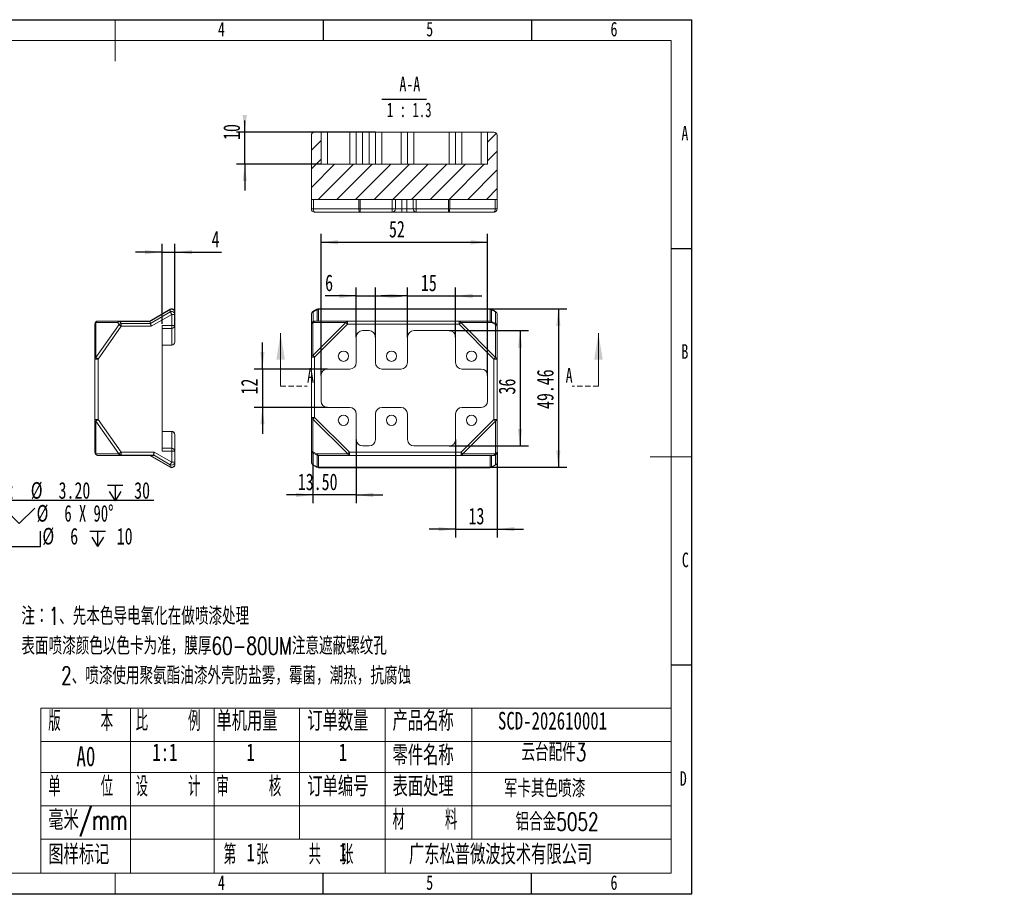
# Model space of a CAD drawing. Header units: millimetres. Extents: x 0 to 658, y -2 to 210.
# Tile 2 of 3: x 136 to 372, y -2 to 210. Entities that reach past the tile are written whole.
import ezdxf

# ---------------------------------------------------------------- set-up
doc = ezdxf.new("R2010")
doc.units = ezdxf.units.MM
doc.linetypes.add('HIDDEN', pattern=[1.905, 1.27, -0.635])
doc.layers.add('图框', color=7, linetype='Continuous')
doc.styles.add('SLDTEXTSTYLE0', font='TXT', dxfattribs={"width": 0.7})
doc.styles.add('SLDTEXTSTYLE1', font='TXT', dxfattribs={"width": 0.7, "bigfont": 'bigfont'})
doc.styles.add('SLDTEXTSTYLE3', font='TXT', dxfattribs={"width": 0.566667, "bigfont": 'bigfont'})
doc.styles.add('SLDTEXTSTYLE4', font='TXT', dxfattribs={"width": 0.633333})
doc.styles.add('SLDTEXTSTYLE5', font='TXT', dxfattribs={"width": 0.642857})
doc.dimstyles.new('SLDDIMSTYLE0', dxfattribs={"dimtxt": 4, "dimasz": 4.08, "dimexe": 0, "dimexo": 0.0625, "dimgap": 1, "dimtad": 0, "dimtih": 1, "dimtoh": 1, "dimlfac": 1.3, "dimrnd": 1e-09, "dimzin": 4, "dimdsep": 46, "dimtxsty": 'SLDTEXTSTYLE0', "dimblk1": 'NONE', "dimsah": 1, "dimcen": 0, "dimadec": 0, "dimazin": 1, "dimtfac": 1, "dimtmove": 0, "dimatfit": 3, "dimldrblk": 'NONE', "dimfxl": 0, "dimfrac": 2, "dimtolj": 1, "dimtzin": 12, "dimarcsym": 0})
doc.dimstyles.new('SLDDIMSTYLE1', dxfattribs={"dimtxt": 4, "dimasz": 4.08, "dimexe": 0, "dimexo": 0.0625, "dimgap": 1, "dimtad": 2, "dimlfac": 1.3, "dimrnd": 1e-09, "dimzin": 12, "dimdsep": 46, "dimtxsty": 'SLDTEXTSTYLE0', "dimsah": 1, "dimcen": 0.09, "dimadec": 0, "dimazin": 3, "dimtfac": 1, "dimtmove": 0, "dimatfit": 0, "dimfxl": 0, "dimfrac": 2, "dimtolj": 1, "dimtzin": 12, "dimarcsym": 0})
doc.dimstyles.new('SLDDIMSTYLE2', dxfattribs={"dimtxt": 4, "dimasz": 4.08, "dimexe": 0, "dimexo": 0.0625, "dimgap": 1, "dimtad": 2, "dimlfac": 1.3, "dimrnd": 1e-09, "dimzin": 12, "dimdsep": 46, "dimtxsty": 'SLDTEXTSTYLE0', "dimsah": 1, "dimcen": 0.09, "dimadec": 0, "dimazin": 3, "dimtfac": 1, "dimtofl": 0, "dimtmove": 0, "dimatfit": 3, "dimfxl": 0, "dimfrac": 2, "dimtolj": 1, "dimtzin": 12, "dimarcsym": 0})
doc.dimstyles.new('SLDDIMSTYLE3', dxfattribs={"dimtxt": 4, "dimasz": 4.08, "dimexe": 0, "dimexo": 0.0625, "dimgap": 1, "dimtad": 2, "dimlfac": 1.3, "dimrnd": 1e-09, "dimzin": 4, "dimdsep": 46, "dimtxsty": 'SLDTEXTSTYLE0', "dimsah": 1, "dimcen": 0.09, "dimadec": 0, "dimazin": 1, "dimtfac": 1, "dimtmove": 0, "dimatfit": 0, "dimfxl": 0, "dimfrac": 2, "dimtolj": 1, "dimtzin": 12, "dimarcsym": 0})

# ---------------------------------------------------------------- blocks, each defined once
blk = doc.blocks.new('SW_NOTE_0')
at = {"layer": '图框', "color": 0, "attachment_point": 1, "style": 'SLDTEXTSTYLE1'}
for s, insert, char_height in [('\\M+1928D\\M+181461\\M+18141\\M+190E6\\M+1967B\\M+19046导电氧\\M+189BB\\M+18DDD\\M+198F4喷\\M+18EBD处\\M+1979D', (0, 5.46), 4.2333), ('\\M+1955C\\M+196CA喷\\M+18EBD颜\\M+19046\\M+188C8\\M+19046卡为\\M+18F79\\M+18143\\M+1968C\\M+18CFA60-80UM\\M+1928D\\M+188D3\\M+18ED5\\M+195C1\\M+19786纹\\M+18D45', (0, -1.69), 4.23333), ('2\\M+18141喷\\M+18EBD\\M+18E67\\M+19770\\M+1E3DA氨酯\\M+196FB\\M+18EBD\\M+18A4F壳\\M+19668盐雾\\M+18143霉\\M+18BDB\\M+18143\\M+192AA热\\M+18143\\M+18D52\\M+19585蚀', (9.53, -8.83), 4.23333)]:
    blk.add_mtext(s, dxfattribs=dict(at, insert=insert, char_height=char_height))
blk = doc.blocks.new('SW_NOTE_1')
at = {"layer": '图框', "color": 0, "attachment_point": 1, "style": 'SLDTEXTSTYLE1'}
for s, insert, char_height in [('1\\M+18141\\M+1955C\\M+196CA\\M+195BD\\M+190AE\\M+18141\\M+19DD9锐\\M+18A70\\M+18141\\M+19DD9\\M+196D1\\M+18E68\\M+18141\\M+19DD9划\\M+18DAD\\M+18141\\M+19DD9变\\M+18C60', (0, 6.82), 5.29167), ('2\\M+18141\\M+18F8A\\M+1974C\\M+196A2\\M+1928D\\M+18EDA\\M+190A1\\M+18CF6\\M+18DB7\\M+18BCF\\M+188C2GB/T1084-2400f级\\M+189C1\\M+18D48', (0, -1.73), 5.29167), ('3\\M+18141\\M+196A2\\M+1928D\\M+18D45\\M+188CA\\M+18CF6\\M+18DB7\\M+18BCF\\M+188C2\\M+1817D0.1', (0, -10.29), 5.2917), ('4\\M+18141\\M+196A2\\M+1928D圆\\M+18A70\\M+18BCF为R1.5', (0, -18.85), 5.2917), ('5\\M+18141\\M+196A2\\M+1928D\\M+18EDA\\M+190A1\\M+18E51\\M+18FC6SERP\\M+195B6\\M+18C8F\\M+189C1\\M+18D48', (0, -27.4), 5.2917)]:
    blk.add_mtext(s, dxfattribs=dict(at, insert=insert, char_height=char_height))
blk = doc.blocks.new('SW_SYMBOL_HOLE_DEPTH')
at = {"layer": '图框', "color": 0}
for p, q in [((0, 875), (800, 875)), ((100, 555), (400, 75)), ((400, 875), (400, 75)), ((700, 555), (400, 75))]:
    blk.add_line(p, q, dxfattribs=at)
blk = doc.blocks.new('SW_SYMBOL_HOLE_SINK')
at = {"layer": '图框', "color": 0}
for p, q in [((0, 875), (800, 75)), ((800, 75), (1600, 875))]:
    blk.add_line(p, q, dxfattribs=at)
blk = doc.blocks.new('SW_SYMBOL_HOLE_SPOT')
at = {"layer": '图框', "color": 0}
for p, q in [((0, 875), (0, 75)), ((1600, 75), (1600, 875)), ((0, 75), (1600, 75))]:
    blk.add_line(p, q, dxfattribs=at)
blk = doc.blocks.new('_D')
at = {"layer": '图框'}
for p, q in [((115.17, 115.77), (117.48, 111.78)), ((117.48, 111.78), (127.37, 94.63)), ((127.37, 94.63), (167.83, 94.63))]:
    blk.add_line(p, q, dxfattribs=at)
blk.add_solid([(117.48, 111.78), (119.08, 107.99), (119.96, 108.5)], dxfattribs=at)
at = {"layer": '图框', "xscale": 0.004654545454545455, "yscale": 0.004654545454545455, "zscale": 0.004654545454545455}
for name, p in [('SW_SYMBOL_HOLE_DEPTH', (156.65, 94.11)), ('SW_SYMBOL_HOLE_SINK', (131.75, 88.61)), ('SW_SYMBOL_HOLE_SPOT', (133.14, 83.11)), ('SW_SYMBOL_HOLE_DEPTH', (152.46, 83.11))]:
    blk.add_blockref(name, p, dxfattribs=at)
at = {"layer": '图框', "char_height": 4, "attachment_point": 1}
for s, insert, style in [('6 x', (128.95, 98.94), 'SLDTEXTSTYLE4'), ('%%c', (138.26, 98.94), 'SLDTEXTSTYLE0'), ('3.20', (144.94, 98.94), 'SLDTEXTSTYLE0'), ('30', (163.09, 98.94), 'SLDTEXTSTYLE0'), ('%%c', (139.66, 93.44), 'SLDTEXTSTYLE0'), ('6 X 90°', (146.33, 93.44), 'SLDTEXTSTYLE5'), ('%%c', (141.06, 87.94), 'SLDTEXTSTYLE0'), ('6', (147.73, 87.94), 'SLDTEXTSTYLE0'), ('10', (158.9, 87.94), 'SLDTEXTSTYLE0')]:
    blk.add_mtext(s, dxfattribs=dict(at, insert=insert, style=style))
blk = doc.blocks.new('_NONE')
blk = doc.blocks.new('_D_6')
at = {"layer": '图框'}
for p, q in [((169.79, 136.97), (169.79, 156.16)), ((172.87, 136.58), (172.87, 156.16)), ((169.79, 154.16), (163.44, 154.16)), ((169.79, 154.16), (172.87, 154.16)), ((172.87, 154.16), (184.03, 154.16))]:
    blk.add_line(p, q, dxfattribs=at)
for points in [[(169.79, 154.16), (165.71, 154.66), (165.71, 153.65)], [(172.87, 154.16), (176.95, 153.65), (176.95, 154.66)]]:
    blk.add_solid(points, dxfattribs=at)
at = {"layer": '图框', "insert": (181.7, 159.31), "char_height": 4, "attachment_point": 1, "style": 'SLDTEXTSTYLE0'}
blk.add_mtext('4', dxfattribs=at)
blk = doc.blocks.new('_D_7')
at = {"layer": '图框'}
for p, q in [((248.53, 140.54), (266.94, 140.54)), ((264.94, 140.54), (264.94, 102.5)), ((248.53, 102.5), (266.94, 102.5))]:
    blk.add_line(p, q, dxfattribs=at)
for points in [[(264.94, 140.54), (264.43, 136.46), (265.45, 136.46)], [(264.94, 102.5), (265.45, 106.58), (264.43, 106.58)]]:
    blk.add_solid(points, dxfattribs=at)
at = {"layer": '图框', "insert": (259.78, 116.49), "char_height": 4, "attachment_point": 1, "rotation": 90, "style": 'SLDTEXTSTYLE0'}
blk.add_mtext('49.46', dxfattribs=at)
blk = doc.blocks.new('_D_8')
at = {"layer": '图框'}
for p, q in [((216.41, 133.78), (216.41, 145.64)), ((221.02, 133.78), (221.02, 145.64)), ((216.41, 143.64), (208.94, 143.64)), ((216.41, 143.64), (221.02, 143.64)), ((221.02, 143.64), (227.37, 143.64))]:
    blk.add_line(p, q, dxfattribs=at)
for points in [[(216.41, 143.64), (212.33, 144.15), (212.33, 143.13)], [(221.02, 143.64), (225.1, 143.13), (225.1, 144.15)]]:
    blk.add_solid(points, dxfattribs=at)
at = {"layer": '图框', "insert": (208.94, 148.8), "char_height": 4, "attachment_point": 1, "style": 'SLDTEXTSTYLE0'}
blk.add_mtext('6', dxfattribs=at)
blk = doc.blocks.new('_D_9')
at = {"layer": '图框'}
for p, q in [((238.72, 135.31), (257.75, 135.31)), ((255.75, 135.31), (255.75, 107.62)), ((238.72, 107.62), (257.75, 107.62))]:
    blk.add_line(p, q, dxfattribs=at)
for points in [[(255.75, 135.31), (255.24, 131.23), (256.26, 131.23)], [(255.75, 107.62), (256.26, 111.7), (255.24, 111.7)]]:
    blk.add_solid(points, dxfattribs=at)
at = {"layer": '图框', "insert": (250.6, 119.98), "char_height": 4, "attachment_point": 1, "rotation": 90, "style": 'SLDTEXTSTYLE0'}
blk.add_mtext('36', dxfattribs=at)
blk = doc.blocks.new('_D_10')
at = {"layer": '图框'}
for p, q in [((207.95, 124.54), (207.95, 158.54)), ((247.95, 124.54), (247.95, 158.54)), ((207.95, 156.54), (247.95, 156.54))]:
    blk.add_line(p, q, dxfattribs=at)
for points in [[(207.95, 156.54), (212.03, 156.03), (212.03, 157.05)], [(247.95, 156.54), (243.87, 157.05), (243.87, 156.03)]]:
    blk.add_solid(points, dxfattribs=at)
at = {"layer": '图框', "insert": (224.27, 161.7), "char_height": 4, "attachment_point": 1, "style": 'SLDTEXTSTYLE0'}
blk.add_mtext('52', dxfattribs=at)
blk = doc.blocks.new('_D_11')
at = {"layer": '图框'}
for p, q in [((228.72, 133.78), (228.72, 145.64)), ((240.25, 133.78), (240.25, 145.64)), ((228.72, 143.64), (222.37, 143.64)), ((228.72, 143.64), (240.25, 143.64)), ((240.25, 143.64), (246.6, 143.64))]:
    blk.add_line(p, q, dxfattribs=at)
for points in [[(228.72, 143.64), (224.64, 144.15), (224.64, 143.13)], [(240.25, 143.64), (244.33, 143.13), (244.33, 144.15)]]:
    blk.add_solid(points, dxfattribs=at)
at = {"layer": '图框', "insert": (231.94, 148.8), "char_height": 4, "attachment_point": 1, "style": 'SLDTEXTSTYLE0'}
blk.add_mtext('15', dxfattribs=at)
blk = doc.blocks.new('_D_12')
at = {"layer": '图框'}
for p, q in [((193.89, 126.08), (193.89, 132.43)), ((209.49, 126.08), (191.89, 126.08)), ((193.89, 126.08), (193.89, 116.85)), ((209.49, 116.85), (191.89, 116.85)), ((193.89, 116.85), (193.89, 110.5))]:
    blk.add_line(p, q, dxfattribs=at)
for points in [[(193.89, 126.08), (194.39, 130.16), (193.38, 130.16)], [(193.89, 116.85), (193.38, 112.77), (194.39, 112.77)]]:
    blk.add_solid(points, dxfattribs=at)
at = {"layer": '图框', "insert": (188.73, 119.98), "char_height": 4, "attachment_point": 1, "rotation": 90, "style": 'SLDTEXTSTYLE0'}
blk.add_mtext('12', dxfattribs=at)
blk = doc.blocks.new('_D_13')
at = {"layer": '图框'}
for p, q in [((240.25, 109.16), (240.25, 85.63)), ((250.25, 106.13), (250.25, 85.63)), ((240.25, 87.63), (233.9, 87.63)), ((240.25, 87.63), (250.25, 87.63)), ((250.25, 87.63), (256.6, 87.63))]:
    blk.add_line(p, q, dxfattribs=at)
for points in [[(240.25, 87.63), (236.17, 88.14), (236.17, 87.12)], [(250.25, 87.63), (254.33, 87.12), (254.33, 88.14)]]:
    blk.add_solid(points, dxfattribs=at)
at = {"layer": '图框', "insert": (243.37, 92.78), "char_height": 4, "attachment_point": 1, "style": 'SLDTEXTSTYLE0'}
blk.add_mtext('13', dxfattribs=at)
blk = doc.blocks.new('_D_14')
at = {"layer": '图框'}
for p, q in [((216.41, 109.16), (216.41, 93.84)), ((206.02, 106.17), (206.02, 93.84)), ((206.02, 95.84), (199.67, 95.84)), ((216.41, 95.84), (206.02, 95.84)), ((216.41, 95.84), (222.76, 95.84))]:
    blk.add_line(p, q, dxfattribs=at)
for points in [[(206.02, 95.84), (201.94, 96.35), (201.94, 95.33)], [(216.41, 95.84), (220.49, 95.33), (220.49, 96.35)]]:
    blk.add_solid(points, dxfattribs=at)
at = {"layer": '图框', "insert": (202.39, 101), "char_height": 4, "attachment_point": 1, "style": 'SLDTEXTSTYLE0'}
blk.add_mtext('13.50', dxfattribs=at)
blk = doc.blocks.new('_D_15')
at = {"layer": '图框'}
for p, q in [((189.64, 183), (189.64, 185.77)), ((221.02, 183), (187.64, 183)), ((189.64, 175.3), (189.64, 183)), ((207.95, 175.3), (187.64, 175.3)), ((189.64, 175.3), (189.64, 168.95))]:
    blk.add_line(p, q, dxfattribs=at)
for points in [[(189.64, 183), (190.15, 187.08), (189.13, 187.08)], [(189.64, 175.3), (189.13, 171.22), (190.15, 171.22)]]:
    blk.add_solid(points, dxfattribs=at)
at = {"layer": '图框', "insert": (184.48, 181.11), "char_height": 4, "attachment_point": 1, "rotation": 90, "style": 'SLDTEXTSTYLE0'}
blk.add_mtext('10', dxfattribs=at)
blk = doc.blocks.new('SW_NOTE_2')
at = {"layer": '图框', "color": 0}
blk.add_line((-2.76, -0.86), (7.98, -0.86), dxfattribs=at)
at = {"layer": '图框', "color": 0, "char_height": 3.5, "attachment_point": 2}
for s, insert, style in [('A-A', (3.94, 4.51), 'SLDTEXTSTYLE0'), ('1 : 1.3', (3.8, -1.7), 'SLDTEXTSTYLE5')]:
    blk.add_mtext(s, dxfattribs=dict(at, insert=insert, style=style))

msp = doc.modelspace()

# ---------------------------------------------------------------- hatches: boundary and pattern name
at = {"linetype": 'Continuous', "lineweight": 0}
h = msp.add_hatch(dxfattribs=at)
h.set_pattern_fill('ANSI31', angle=3e-322, style=0)
edge = h.paths.add_edge_path(flags=0)
edge.add_line((205.6394, 182.2275), (205.6394, 166.8428))
edge.add_line((205.6394, 166.8428), (250.2548, 166.8428))
edge.add_line((250.2548, 166.8428), (250.2548, 182.2275))
edge.add_arc((249.4856, 182.2275), 0.7692, 0, 90)
edge.add_line((249.4856, 182.9967), (247.9471, 182.9967))
edge.add_line((247.9471, 182.9967), (247.9471, 175.3044))
edge.add_line((247.9471, 175.3044), (207.9471, 175.3044))
edge.add_line((207.9471, 175.3044), (207.9471, 182.9967))
edge.add_line((207.9471, 182.9967), (206.4087, 182.9967))
edge.add_arc((206.4087, 182.2275), 0.7692, 90, 180)

# ---------------------------------------------------------------- linework, layer by layer
at = {"color": 7, "linetype": 'Continuous', "lineweight": 15}
for p, q in [((205.6394, 182.2275), (205.6394, 166.8428)), ((206.4087, 182.9967), (207.9471, 182.9967)), ((207.9471, 175.3044), (207.9471, 182.9967)), ((207.9471, 182.9967), (209.4856, 182.9967)), ((209.4856, 182.9967), (209.4856, 175.3044)), ((214.8702, 182.9967), (209.4856, 182.9967)), ((214.8702, 175.3044), (214.8702, 182.9967)), ((214.8702, 182.9967), (216.4087, 182.9967)), ((216.4087, 182.9967), (216.4087, 175.3044)), ((216.4087, 182.9967), (217.9471, 182.9967)), ((217.9471, 182.9967), (217.9471, 175.3044)), ((219.4856, 182.9967), (217.9471, 182.9967)), ((219.4856, 175.3044), (219.4856, 182.9967)), ((219.4856, 182.9967), (221.0241, 182.9967)), ((221.0241, 175.3044), (221.0241, 182.9967)), ((221.0241, 182.9967), (222.5625, 182.9967)), ((222.5625, 182.9967), (222.5625, 175.3044)), ((227.1779, 182.9967), (222.5625, 182.9967)), ((227.1779, 175.3044), (227.1779, 182.9967)), ((227.1779, 182.9967), (228.7164, 182.9967)), ((228.7164, 182.9967), (228.7164, 175.3044)), ((228.7164, 182.9967), (230.2548, 182.9967)), ((230.2548, 182.9967), (230.2548, 175.3044)), ((238.7164, 182.9967), (230.2548, 182.9967)), ((238.7164, 175.3044), (238.7164, 182.9967)), ((238.7164, 182.9967), (240.2548, 182.9967)), ((240.2548, 175.3044), (240.2548, 182.9967)), ((240.2548, 182.9967), (241.7933, 182.9967)), ((241.7933, 182.9967), (241.7933, 175.3044)), ((246.4087, 182.9967), (241.7933, 182.9967)), ((246.4087, 175.3044), (246.4087, 182.9967)), ((246.4087, 182.9967), (247.9471, 182.9967)), ((247.9471, 182.9967), (247.9471, 175.3044)), ((247.9471, 182.9967), (249.4856, 182.9967)), ((250.2548, 166.8428), (250.2548, 182.2275)), ((247.9471, 175.3044), (207.9471, 175.3044)), ((205.6394, 166.8428), (250.2548, 166.8428)), ((205.6394, 164.5351), (205.6394, 166.8428)), ((206.1439, 166.8428), (206.1439, 164.5351)), ((217.0497, 164.5351), (217.0497, 166.8428)), ((217.3145, 166.8428), (217.3145, 164.5351)), ((225.0625, 164.5351), (225.0625, 166.8428)), ((225.8317, 166.8428), (225.8317, 164.5351)), ((227.3702, 166.8428), (227.3702, 164.5351)), ((228.5241, 164.5351), (228.5241, 166.8428)), ((230.0625, 164.5351), (230.0625, 166.8428)), ((230.8317, 166.8428), (230.8317, 164.5351)), ((238.5798, 164.5351), (238.5798, 166.8428)), ((238.8446, 166.8428), (238.8446, 164.5351)), ((249.7504, 164.5351), (249.7504, 166.8428)), ((250.2548, 166.8428), (250.2548, 164.5351)), ((205.6394, 164.5351), (206.1439, 164.5351)), ((206.1439, 164.5351), (217.0497, 164.5351)), ((217.3145, 163.7659), (206.4087, 163.7659)), ((217.0497, 164.5351), (217.3145, 164.5351)), ((217.3145, 163.7659), (217.3145, 164.5351)), ((217.3145, 164.5351), (225.0625, 164.5351)), ((225.0625, 163.7659), (217.3145, 163.7659)), ((225.0625, 163.7659), (225.0625, 164.5351)), ((225.0625, 164.5351), (225.8317, 164.5351)), ((227.3702, 163.7659), (225.0625, 163.7659)), ((225.8317, 164.5351), (227.3702, 164.5351)), ((227.3702, 163.7659), (227.3702, 164.5351)), ((227.3702, 164.5351), (228.5241, 164.5351)), ((228.5241, 163.7659), (227.3702, 163.7659)), ((228.5241, 163.7659), (228.5241, 164.5351)), ((228.5241, 164.5351), (230.0625, 164.5351)), ((230.8317, 163.7659), (228.5241, 163.7659)), ((230.0625, 164.5351), (230.8317, 164.5351)), ((230.8317, 164.5351), (238.5798, 164.5351)), ((230.8317, 164.5351), (230.8317, 163.7659)), ((238.5798, 163.7659), (230.8317, 163.7659)), ((238.5798, 164.5351), (238.8446, 164.5351)), ((238.5798, 164.5351), (238.5798, 163.7659)), ((249.4856, 163.7659), (238.5798, 163.7659)), ((238.8446, 164.5351), (249.7504, 164.5351)), ((249.7504, 164.5351), (250.2548, 164.5351)), ((166.8358, 137.6212), (171.714, 140.4376)), ((171.7546, 140.3673), (166.8576, 137.54)), ((166.985, 137.0646), (171.7546, 139.8184)), ((171.7546, 139.8184), (171.7546, 140.3673)), ((172.8678, 139.7715), (172.8678, 139.2225)), ((206.9749, 140.4376), (206.0241, 139.8887)), ((207.0155, 140.3673), (206.0647, 139.8184)), ((206.0647, 139.8184), (206.0647, 137.4907)), ((207.0155, 137.6212), (207.0155, 140.3673)), ((248.5348, 140.5407), (207.3595, 140.5407)), ((207.3595, 140.4376), (207.3595, 137.6212)), ((248.5348, 140.4376), (207.3595, 140.4376)), ((248.5348, 137.6212), (248.5348, 140.4376)), ((248.8788, 140.3673), (248.8788, 137.54)), ((249.8296, 139.8184), (248.8788, 140.3673)), ((249.8702, 139.8887), (248.9194, 140.4376)), ((249.8296, 137.0646), (249.8296, 139.8184)), ((153.8624, 137.2366), (153.8624, 128.8524)), ((159.1186, 137.2366), (153.8624, 137.2366)), ((154.4063, 137.6212), (159.6625, 137.6212)), ((159.4547, 136.7612), (159.1186, 137.2366)), ((159.6625, 137.6212), (159.6625, 137.54)), ((159.6625, 137.6212), (166.8358, 137.6212)), ((159.6625, 137.54), (159.9987, 137.0646)), ((166.8576, 137.54), (159.6625, 137.54)), ((166.8576, 137.54), (166.985, 137.0646)), ((172.0986, 139.2225), (167.1693, 136.3766)), ((172.0986, 136.5816), (172.0986, 139.2225)), ((172.0986, 139.2225), (172.8678, 139.2225)), ((172.8678, 139.2225), (172.8678, 136.5816)), ((205.6394, 136.8026), (205.6394, 139.2225)), ((206.0241, 129.3417), (213.919, 137.2366)), ((206.1597, 137.2366), (206.0241, 137.1873)), ((206.0241, 137.1873), (206.0241, 129.3417)), ((206.1456, 137.5255), (206.2812, 137.5749)), ((213.919, 137.2366), (206.1597, 137.2366)), ((206.5443, 137.6212), (214.3036, 137.6212)), ((214.3036, 136.852), (214.3036, 137.6212)), ((214.3036, 137.6212), (241.1014, 137.6212)), ((241.1014, 136.852), (241.1014, 137.6212)), ((241.1014, 137.6212), (248.5348, 137.6212)), ((241.486, 137.2366), (249.8702, 128.8524)), ((248.9194, 137.2366), (241.486, 137.2366)), ((248.8788, 137.54), (249.8296, 137.0646)), ((249.8702, 136.7612), (248.9194, 137.2366)), ((250.2548, 139.2225), (250.2548, 136.3766)), ((153.6371, 128.4678), (153.6371, 136.852)), ((153.8624, 128.8524), (159.4547, 136.7612)), ((159.9987, 136.3766), (154.4063, 128.4678)), ((159.9987, 136.3766), (159.9987, 137.0646)), ((159.9987, 137.0646), (166.985, 137.0646)), ((167.1693, 136.3766), (159.9987, 136.3766)), ((169.7909, 136.5816), (172.0986, 136.5816)), ((169.7909, 136.5816), (169.7909, 106.3532)), ((172.0986, 135.8594), (169.7909, 135.8594)), ((172.0986, 135.8594), (172.0986, 136.5816)), ((172.0986, 136.5816), (172.8678, 136.5816)), ((172.0986, 131.8606), (172.0986, 135.8594)), ((172.8678, 136.5816), (172.8678, 132.5828)), ((205.6394, 128.957), (205.6394, 136.8026)), ((214.3036, 136.852), (206.4087, 128.957)), ((241.1014, 136.852), (214.3036, 136.852)), ((219.4856, 135.3136), (217.9471, 135.3136)), ((238.7164, 135.3136), (230.2548, 135.3136)), ((249.4856, 128.4678), (241.1014, 136.852)), ((249.8702, 128.8524), (249.8702, 136.7612)), ((250.2548, 136.3766), (250.2548, 128.4678)), ((216.4087, 133.7751), (216.4087, 127.6212)), ((221.0241, 127.6212), (221.0241, 133.7751)), ((228.7164, 133.7751), (228.7164, 127.6212)), ((240.2548, 127.6212), (240.2548, 133.7751)), ((169.7909, 131.8606), (172.0986, 131.8606)), ((172.0986, 131.8136), (169.7909, 131.8136)), ((172.0986, 131.8136), (172.0986, 131.8606)), ((153.6371, 128.4678), (154.4063, 128.4678)), ((153.6371, 113.9778), (153.6371, 128.4678)), ((154.4063, 128.4678), (154.4063, 113.9778)), ((206.4087, 128.957), (205.6394, 128.957)), ((205.6394, 114.467), (205.6394, 128.957)), ((206.4087, 128.957), (206.4087, 114.467)), ((249.4856, 113.9778), (249.4856, 128.4678)), ((250.2548, 128.4678), (249.4856, 128.4678)), ((250.2548, 128.4678), (250.2548, 113.9778)), ((214.8702, 126.0828), (209.4856, 126.0828)), ((227.1779, 126.0828), (222.5625, 126.0828)), ((246.4087, 126.0828), (241.7933, 126.0828)), ((207.9471, 124.5443), (207.9471, 118.3905)), ((247.9471, 118.3905), (247.9471, 124.5443)), ((209.4856, 116.852), (214.8702, 116.852)), ((222.5625, 116.852), (227.1779, 116.852)), ((241.7933, 116.852), (246.4087, 116.852)), ((153.6371, 113.9778), (154.4063, 113.9778)), ((153.6371, 106.0828), (153.6371, 113.9778)), ((159.41, 105.7475), (153.8624, 113.5931)), ((153.8624, 113.5931), (153.8624, 105.6982)), ((154.4063, 113.9778), (159.954, 106.1322)), ((206.4087, 114.467), (205.6394, 114.467)), ((205.6394, 106.5582), (205.6394, 114.467)), ((214.4083, 105.6982), (206.0241, 114.0824)), ((206.0241, 114.0824), (206.0241, 106.1736)), ((206.4087, 114.467), (214.7929, 106.0828)), ((216.4087, 115.3136), (216.4087, 109.1597)), ((221.0241, 109.1597), (221.0241, 115.3136)), ((228.7164, 115.3136), (228.7164, 109.1597)), ((240.2548, 109.1597), (240.2548, 115.3136)), ((241.5906, 106.0828), (249.4856, 113.9778)), ((249.8702, 113.5931), (241.9752, 105.6982)), ((250.2548, 113.9778), (249.4856, 113.9778)), ((249.8702, 105.7475), (249.8702, 113.5931)), ((250.2548, 113.9778), (250.2548, 106.1322)), ((169.7909, 111.1212), (172.0986, 111.1212)), ((172.0986, 111.0742), (172.0986, 111.1212)), ((172.0986, 111.0742), (169.7909, 111.0742)), ((172.0986, 107.0754), (172.0986, 111.0742)), ((172.8678, 110.352), (172.8678, 106.3532)), ((169.7909, 107.0754), (172.0986, 107.0754)), ((172.0986, 106.3532), (172.0986, 107.0754)), ((205.6394, 103.7123), (205.6394, 106.5582)), ((217.9471, 107.6212), (219.4856, 107.6212)), ((230.2548, 107.6212), (238.7164, 107.6212)), ((153.8624, 105.6982), (159.349, 105.6982)), ((159.893, 105.3136), (154.4063, 105.3136)), ((159.349, 105.6982), (159.41, 105.7475)), ((159.954, 105.4093), (159.893, 105.3599)), ((159.893, 105.3599), (167.6522, 105.3599)), ((159.893, 105.3136), (159.893, 105.3599)), ((167.4694, 105.3136), (159.893, 105.3136)), ((159.954, 106.1322), (167.9073, 106.1322)), ((159.954, 105.4093), (159.954, 106.1322)), ((167.7023, 105.4093), (159.954, 105.4093)), ((171.714, 102.4971), (166.8358, 105.3136)), ((166.9982, 105.3136), (171.7546, 102.5675)), ((167.7023, 105.4093), (167.6522, 105.3599)), ((171.7546, 103.1164), (167.7229, 105.4441)), ((167.9073, 106.1322), (172.0986, 103.7123)), ((172.0986, 106.3532), (169.7909, 106.3532)), ((172.0986, 103.7123), (172.0986, 106.3532)), ((172.8678, 106.3532), (172.0986, 106.3532)), ((172.8678, 106.3532), (172.8678, 103.7123)), ((206.0241, 106.1736), (206.9749, 105.6982)), ((207.0155, 105.3948), (206.0647, 105.8702)), ((206.0647, 105.8702), (206.0647, 103.1164)), ((206.9749, 105.6982), (214.4083, 105.6982)), ((207.0155, 102.5675), (207.0155, 105.3948)), ((214.7929, 105.3136), (207.3595, 105.3136)), ((207.3595, 105.3136), (207.3595, 102.4971)), ((214.7929, 106.0828), (241.5906, 106.0828)), ((214.7929, 105.3136), (214.7929, 106.0828)), ((241.5906, 105.3136), (214.7929, 105.3136)), ((241.5906, 105.3136), (241.5906, 106.0828)), ((249.35, 105.3136), (241.5906, 105.3136)), ((241.9752, 105.6982), (249.7346, 105.6982)), ((248.5348, 102.4971), (248.5348, 105.3136)), ((248.8788, 105.3136), (248.8788, 102.5675)), ((249.7487, 105.4093), (249.6131, 105.3599)), ((249.7346, 105.6982), (249.8702, 105.7475)), ((249.8296, 103.1164), (249.8296, 105.4441)), ((250.2548, 106.1322), (250.2548, 103.7123)), ((171.7546, 102.5675), (171.7546, 103.1164)), ((172.8678, 103.7123), (172.0986, 103.7123)), ((172.8678, 103.7123), (172.8678, 103.1633)), ((206.0241, 103.0461), (206.9749, 102.4971)), ((206.0647, 103.1164), (207.0155, 102.5675)), ((207.3595, 102.4971), (248.5348, 102.4971)), ((207.3595, 102.3941), (248.5348, 102.3941)), ((248.8788, 102.5675), (249.8296, 103.1164)), ((248.9194, 102.4971), (249.8702, 103.0461))]:
    msp.add_line(p, q, dxfattribs=at)
at = {"color": 8, "linetype": 'Continuous', "lineweight": 15}
for p, q in [((207.3595, 140.4376), (207.3595, 140.5407)), ((248.5348, 140.4376), (248.5348, 140.5407)), ((207.3595, 102.4971), (207.3595, 102.3941)), ((248.5348, 102.4971), (248.5348, 102.3941))]:
    msp.add_line(p, q, dxfattribs=at)
at = {"color": 7, "linetype": 'Continuous', "lineweight": 0}
for p, q in [((198.2501, 122.0074), (198.2501, 134.7074)), ((274.5673, 122.0074), (274.5673, 134.7074))]:
    msp.add_line(p, q, dxfattribs=at)
at = {"color": 7, "linetype": 'HIDDEN', "lineweight": 0}
for p, q in [((198.2501, 122.0074), (204.6001, 122.0074)), ((274.5673, 122.0074), (268.2173, 122.0074))]:
    msp.add_line(p, q, dxfattribs=at)
at = {"color": 7, "linetype": 'Continuous', "lineweight": 15, "flags": 128}
for points in [[(206.4087, 163.7659), (206.357, 163.7807), (206.3073, 163.8245), (206.2615, 163.8956), (206.2214, 163.9912), (206.1885, 164.1078), (206.164, 164.2408), (206.1489, 164.3851), (206.1439, 164.5351)], [(217.3145, 163.7659), (217.2628, 163.7807), (217.2131, 163.8245), (217.1674, 163.8956), (217.1272, 163.9912), (217.0943, 164.1078), (217.0698, 164.2408), (217.0548, 164.3851), (217.0497, 164.5351)], [(238.8446, 164.5351), (238.8395, 164.3851), (238.8244, 164.2408), (238.8, 164.1078), (238.767, 163.9912), (238.7269, 163.8956), (238.6811, 163.8245), (238.6314, 163.7807), (238.5798, 163.7659)], [(249.7504, 164.5351), (249.7453, 164.3851), (249.7302, 164.2408), (249.7058, 164.1078), (249.6728, 163.9912), (249.6327, 163.8956), (249.5869, 163.8245), (249.5373, 163.7807), (249.4856, 163.7659)], [(171.7546, 140.3673), (171.7452, 140.3836), (171.737, 140.3978), (171.73, 140.4099), (171.7243, 140.4198), (171.7198, 140.4276), (171.7166, 140.4332), (171.7146, 140.4365), (171.714, 140.4376)], [(172.0986, 139.2225), (172.0455, 139.3144), (171.9935, 139.4046), (171.9435, 139.4912), (171.8964, 139.5727), (171.8532, 139.6476), (171.8147, 139.7143), (171.7816, 139.7716), (171.7546, 139.8184)], [(166.8358, 137.6212), (166.8383, 137.6121), (166.8456, 137.5848), (166.8576, 137.54)], [(214.3036, 136.852), (214.2503, 136.9053), (214.1975, 136.9581), (214.1457, 137.0099), (214.0955, 137.0602), (214.0472, 137.1084), (214.0015, 137.1542), (213.9586, 137.1971), (213.919, 137.2366)], [(241.1014, 136.852), (241.1547, 136.9053), (241.2075, 136.9581), (241.2593, 137.0099), (241.3095, 137.0602), (241.3578, 137.1084), (241.4036, 137.1542), (241.4464, 137.1971), (241.486, 137.2366)], [(248.9194, 137.2366), (248.9294, 137.295), (248.9351, 137.3485), (248.9364, 137.3966), (248.9334, 137.4388), (248.926, 137.4746), (248.9143, 137.5036), (248.8985, 137.5255), (248.8788, 137.54)], [(159.9987, 136.3766), (159.9167, 136.4346), (159.8361, 136.4915), (159.7583, 136.5466), (159.6846, 136.5987), (159.6163, 136.647), (159.5545, 136.6906), (159.5004, 136.7289), (159.4547, 136.7612)], [(166.985, 137.0646), (167.005, 136.9898), (167.0306, 136.8942), (167.061, 136.781), (167.095, 136.6541), (167.1315, 136.5177), (167.1693, 136.3766)], [(249.8702, 136.7612), (249.8802, 136.8196), (249.8859, 136.8731), (249.8872, 136.9212), (249.8842, 136.9634), (249.8768, 136.9992), (249.8651, 137.0282), (249.8494, 137.0501), (249.8296, 137.0646)], [(154.4063, 128.4678), (154.3243, 128.5258), (154.2437, 128.5827), (154.1659, 128.6377), (154.0922, 128.6898), (154.0239, 128.7381), (153.9622, 128.7818), (153.908, 128.8201), (153.8624, 128.8524)], [(206.4087, 128.957), (206.3554, 129.0104), (206.3026, 129.0632), (206.2508, 129.1149), (206.2005, 129.1652), (206.1523, 129.2134), (206.1065, 129.2592), (206.0636, 129.3021), (206.0241, 129.3417)], [(249.8702, 128.8524), (249.8307, 128.8129), (249.7878, 128.77), (249.742, 128.7242), (249.6937, 128.6759), (249.6435, 128.6257), (249.5917, 128.5739), (249.5389, 128.5211), (249.4856, 128.4678)], [(153.8624, 113.5931), (153.908, 113.6254), (153.9622, 113.6637), (154.0239, 113.7074), (154.0922, 113.7557), (154.1659, 113.8078), (154.2437, 113.8628), (154.3243, 113.9198), (154.4063, 113.9778)], [(206.4087, 114.467), (206.3554, 114.4137), (206.3026, 114.3609), (206.2508, 114.3091), (206.2005, 114.2589), (206.1523, 114.2106), (206.1065, 114.1648), (206.0636, 114.1219), (206.0241, 114.0824)], [(249.8702, 113.5931), (249.8307, 113.6327), (249.7878, 113.6756), (249.742, 113.7214), (249.6937, 113.7696), (249.6435, 113.8199), (249.5917, 113.8716), (249.5389, 113.9244), (249.4856, 113.9778)], [(159.41, 105.7475), (159.4557, 105.7798), (159.5099, 105.8181), (159.5716, 105.8618), (159.6399, 105.9101), (159.7136, 105.9622), (159.7914, 106.0172), (159.872, 106.0742), (159.954, 106.1322)], [(167.9073, 106.1322), (167.8694, 105.991), (167.8329, 105.8547), (167.7989, 105.7277), (167.7686, 105.6145), (167.7429, 105.5189), (167.7229, 105.4441)], [(206.0241, 106.1736), (206.0141, 106.1152), (206.0084, 106.0617), (206.007, 106.0136), (206.0101, 105.9714), (206.0175, 105.9356), (206.0291, 105.9066), (206.0449, 105.8847), (206.0647, 105.8702)], [(206.9749, 105.6982), (206.9649, 105.6398), (206.9592, 105.5863), (206.9579, 105.5382), (206.9609, 105.496), (206.9683, 105.4602), (206.9799, 105.4312), (206.9957, 105.4093), (207.0155, 105.3948)], [(214.4083, 105.6982), (214.4478, 105.7377), (214.4907, 105.7806), (214.5365, 105.8264), (214.5847, 105.8746), (214.635, 105.9249), (214.6868, 105.9767), (214.7396, 106.0295), (214.7929, 106.0828)], [(241.9752, 105.6982), (241.9357, 105.7377), (241.8928, 105.7806), (241.847, 105.8264), (241.7988, 105.8746), (241.7485, 105.9249), (241.6967, 105.9767), (241.6439, 106.0295), (241.5906, 106.0828)], [(171.714, 102.4971), (171.7146, 102.4983), (171.7166, 102.5016), (171.7198, 102.5072), (171.7243, 102.515), (171.73, 102.5249), (171.737, 102.537), (171.7452, 102.5512), (171.7546, 102.5675)], [(171.7546, 103.1164), (171.7816, 103.1632), (171.8147, 103.2205), (171.8532, 103.2872), (171.8964, 103.3621), (171.9435, 103.4436), (171.9935, 103.5302), (172.0455, 103.6204), (172.0986, 103.7123)]]:
    msp.add_lwpolyline(points, dxfattribs=at)
at = {"color": 8, "linetype": 'Continuous', "lineweight": 15, "flags": 128}
for points in [[(206.0647, 139.8184), (206.0325, 139.8741), (206.0241, 139.8887)], [(207.0155, 140.3673), (206.9833, 140.4231), (206.9749, 140.4376)], [(248.8788, 140.3673), (248.911, 140.4231), (248.9194, 140.4376)], [(249.8296, 139.8184), (249.8618, 139.8741), (249.8702, 139.8887)], [(206.0647, 103.1164), (206.0325, 103.0607), (206.0241, 103.0461)], [(207.0155, 102.5675), (206.9833, 102.5117), (206.9749, 102.4971)], [(248.8788, 102.5675), (248.911, 102.5117), (248.9194, 102.4971)], [(249.8296, 103.1164), (249.8618, 103.0607), (249.8702, 103.0461)]]:
    msp.add_lwpolyline(points, dxfattribs=at)
at = {"color": 7, "linetype": 'Continuous', "lineweight": 15}
for centre in [(213.3317, 129.1597), (224.8702, 129.1597), (244.101, 129.1597), (213.3317, 113.7751), (224.8702, 113.7751), (244.101, 113.7751)]:
    msp.add_circle(centre, 1.2308, dxfattribs=at)
for centre, radius, start, end in [((206.4087, 182.2275), 0.7692, 90, 180), ((249.4856, 182.2275), 0.7692, 0, 90), ((206.4087, 164.5351), 0.7692, 180, 270), ((225.0625, 164.5351), 0.7692, 270, 0), ((230.8317, 164.5351), 0.7692, 180, 270), ((249.4856, 164.5351), 0.7692, 270, 0), ((172.0986, 139.7715), 0.7692, 0, 120), ((172.1045, 139.6831), 0.7684, 6.600312, 117.085357), ((172.1045, 139.1342), 0.7684, 6.600311, 117.085356), ((206.4087, 139.2225), 0.7692, 120, 180), ((206.3034, 139.1983), 0.6644, 111.061424, 177.91186), ((207.3595, 139.7715), 0.7692, 90, 120), ((207.3577, 139.5701), 0.8676, 89.879732, 113.229285), ((248.5348, 139.7715), 0.7692, 60, 90), ((248.5366, 139.57), 0.8676, 66.771021, 90.119962), ((249.5908, 139.1983), 0.6644, 2.087902, 68.938643), ((249.4856, 139.2225), 0.7692, 0, 60), ((154.4063, 136.852), 0.7692, 90, 180), ((154.1181, 136.8285), 0.4816, 122.074749, 177.202824), ((154.4359, 137.0024), 0.6195, 92.741235, 157.787562), ((159.6921, 137.0024), 0.6195, 92.741319, 157.787478), ((159.7938, 136.6655), 0.8844, 98.535084, 139.770858), ((206.4087, 136.8026), 0.7692, 110, 180), ((206.1079, 136.7188), 0.4759, 100.143358, 169.856756), ((206.3452, 137.2628), 0.3299, 127.23151, 193.242134), ((206.4808, 137.3122), 0.3299, 127.232349, 193.241603), ((206.6281, 137.1528), 0.4759, 100.143023, 169.85709), ((206.5443, 136.852), 0.7692, 90, 110), ((214.3874, 137.1528), 0.4759, 100.142903, 169.857204), ((241.0176, 137.1528), 0.4759, 10.143211, 79.856789), ((248.451, 137.1528), 0.4759, 10.142649, 79.856924), ((248.5348, 136.852), 0.7692, 63.434949, 90), ((160.1299, 136.1901), 0.8844, 98.535229, 139.770713), ((172.1214, 136.6059), 0.7468, 268.251285, 358.137387), ((217.9471, 133.7751), 1.5385, 90, 180), ((219.4856, 133.7751), 1.5385, 0, 90), ((230.2548, 133.7751), 1.5385, 90, 180), ((238.7164, 133.7751), 1.5385, 0, 90), ((249.4856, 136.3766), 0.7692, 360, 63.434949), ((249.7864, 136.2928), 0.4758, 10.142444, 79.857556), ((172.1214, 132.6071), 0.7468, 268.251296, 358.137375), ((172.0986, 132.5828), 0.7692, 270, 0), ((154.1181, 128.4443), 0.4816, 122.074686, 177.202888), ((206.1079, 128.8732), 0.4759, 100.143595, 169.856519), ((249.7864, 128.384), 0.4759, 10.142816, 79.856757), ((209.4856, 124.5443), 1.5385, 90, 180), ((214.8702, 127.6212), 1.5385, 270, 0), ((222.5625, 127.6212), 1.5385, 180, 270), ((227.1779, 127.6212), 1.5385, 270, 0), ((241.7933, 127.6212), 1.5385, 180, 270), ((246.4087, 124.5443), 1.5385, 0, 90), ((209.4856, 118.3905), 1.5385, 180, 270), ((246.4087, 118.3905), 1.5385, 270, 0), ((214.8702, 115.3136), 1.5385, 0, 90), ((222.5625, 115.3136), 1.5385, 90, 180), ((227.1779, 115.3136), 1.5385, 0, 90), ((241.7933, 115.3136), 1.5385, 90, 180), ((154.1181, 114.0013), 0.4816, 182.797456, 237.924877), ((206.1079, 114.5508), 0.4759, 190.142975, 259.857018), ((249.7864, 114.0616), 0.4758, 280.142709, 349.857611), ((172.0986, 110.352), 0.7692, 0, 90), ((172.1214, 110.3277), 0.7468, 1.862648, 91.748624), ((217.9471, 109.1597), 1.5385, 180, 270), ((219.4856, 109.1597), 1.5385, 270, 0), ((230.2548, 109.1597), 1.5385, 180, 270), ((238.7164, 109.1597), 1.5385, 270, 0), ((172.1214, 106.3289), 0.7468, 1.862422, 91.74885), ((206.1079, 106.642), 0.4759, 190.143044, 259.856949), ((206.4087, 106.5582), 0.7692, 180, 243.434949), ((154.1181, 106.1063), 0.4816, 182.797038, 237.925668), ((154.4063, 106.0828), 0.7692, 180, 270), ((154.4359, 105.9324), 0.6195, 202.21224, 267.258862), ((160.0274, 106.1826), 0.8336, 215.531176, 260.720129), ((159.9226, 105.9324), 0.6195, 202.212022, 267.25908), ((160.0884, 106.232), 0.8335, 215.531374, 260.720366), ((207.4433, 105.782), 0.4759, 190.143129, 259.856871), ((207.3595, 106.0828), 0.7692, 243.434949, 270), ((214.8767, 105.782), 0.4759, 190.143215, 259.856785), ((241.5068, 105.782), 0.4759, 280.143307, 349.856586), ((249.2662, 105.782), 0.4759, 280.143172, 349.857148), ((249.35, 106.0828), 0.7692, 270, 290), ((249.4135, 105.6226), 0.3299, 307.23181, 13.242169), ((249.4856, 106.1322), 0.7692, 290, 0), ((249.5491, 105.672), 0.3299, 307.231054, 13.242104), ((249.7864, 106.2159), 0.4758, 280.142699, 349.857621), ((172.0986, 103.1633), 0.7692, 240, 0), ((172.1045, 103.8006), 0.7684, 242.914451, 353.399832), ((172.1045, 103.2516), 0.7684, 242.914659, 353.399624), ((206.4087, 103.7123), 0.7692, 180, 240), ((206.3034, 103.7365), 0.6644, 182.088257, 248.938402), ((207.3595, 103.1633), 0.7692, 240, 270), ((207.3577, 103.3647), 0.8676, 246.770414, 270.120834), ((248.5366, 103.3647), 0.8676, 269.879473, 293.229279), ((248.5348, 103.1633), 0.7692, 270, 300), ((249.5908, 103.7365), 0.6644, 291.06153, 357.911981), ((249.4856, 103.7123), 0.7692, 300, 0)]:
    msp.add_arc(centre, radius, start, end, dxfattribs=at)
for centre, start_param, end_param in [((166.1371, 106.0828), 5.85464933, 6.20371518), ((166.1872, 106.1322), 6.20371518, 6.31829694)]:
    msp.add_ellipse(centre, major_axis=(1.5315, -0.6997), ratio=0.20871215, start_param=start_param, end_param=end_param, dxfattribs=at)
at = {"color": 7, "linetype": 'Continuous', "lineweight": 0}
for points in [[(198.2501, 134.7074), (197.2341, 128.3574), (199.2661, 128.3574)], [(274.5673, 134.7074), (273.5513, 128.3574), (275.5833, 128.3574)]]:
    msp.add_solid(points, dxfattribs=at)
at = {"layer": '图框'}
for p, q in [((0, 210), (297, 210)), ((208.5, 210), (208.5, 205)), ((258.5, 210), (258.5, 205)), ((297, 0), (297, 210)), ((297, 155), (292, 155)), ((297, 55), (292, 55)), ((208.5, 0), (208.5, 5)), ((258.5, 0), (258.5, 5)), ((0, 0), (297, 0))]:
    msp.add_line(p, q, dxfattribs=at)
at = {"layer": '图框', "lineweight": 15}
for p, q in [((158.5, 210), (158.5, 200)), ((297, 105), (287, 105)), ((140.6855, 44.6376), (140.6855, 5)), ((140.6855, 44.6376), (292, 44.6376)), ((162.2134, 44.6376), (162.2134, 5)), ((182.3168, 44.6376), (182.3168, 5)), ((202.7866, 44.6376), (202.7866, 13.2072)), ((223.3713, 44.6376), (223.3713, 5)), ((244.1827, 44.6376), (244.1827, 13.2072)), ((140.6855, 36.639), (292, 36.639)), ((140.6855, 29.162), (292, 29.162)), ((140.6855, 21.1634), (292, 21.1634)), ((140.6855, 13.2072), (292, 13.2072)), ((25, 5), (292, 5)), ((158.5, 0), (158.5, 5))]:
    msp.add_line(p, q, dxfattribs=at)
at = {"layer": '图框', "linetype": 'Continuous', "lineweight": 15}
for p in [(25, 205), (292, 5)]:
    msp.add_line(p, (292, 205), dxfattribs=at)

# ---------------------------------------------------------------- block references
at = {"layer": '图框'}
for name, p in [('SW_NOTE_2', (225.3367, 191.7948)), ('SW_NOTE_0', (136.0128, 63.4064)), ('SW_NOTE_1', (27.572, 44.2672))]:
    msp.add_blockref(name, p, dxfattribs=at)

# ---------------------------------------------------------------- texts
at = {"color": 7, "linetype": 'Continuous', "char_height": 3.5, "attachment_point": 1, "style": 'SLDTEXTSTYLE0'}
for insert in [(204.6001, 126.3369), (266.6871, 126.3369)]:
    msp.add_mtext('A', dxfattribs=dict(at, insert=insert))
at = {"layer": '图框'}
for s, insert, char_height, attachment_point, style in [('4', (184.0444, 209.4973), 3.5, 2, 'SLDTEXTSTYLE0'), ('5', (234.0444, 209.4973), 3.5, 2, 'SLDTEXTSTYLE0'), ('6', (278.2969, 209.4973), 3.5, 2, 'SLDTEXTSTYLE0'), ('A', (295.3203, 184.4973), 3.5, 2, 'SLDTEXTSTYLE0'), ('B', (295.3203, 132.0551), 3.5, 2, 'SLDTEXTSTYLE0'), ('C', (295.4273, 81.9973), 3.5, 2, 'SLDTEXTSTYLE0'), ('\\M+194C5    \\M+1967B', (142.4579, 43.9381), 4.7625, 1, 'SLDTEXTSTYLE3'), ('\\M+194E4    \\M+197E1', (163.4408, 43.9381), 4.7625, 1, 'SLDTEXTSTYLE3'), ('单\\M+18AF7\\M+19770\\M+197CA', (182.8424, 43.9381), 4.7625, 1, 'SLDTEXTSTYLE1'), ('订单\\M+19094\\M+197CA', (204.6632, 43.9381), 4.7625, 1, 'SLDTEXTSTYLE1'), ('产\\M+19569\\M+196BC\\M+18FCC', (225.1182, 43.9381), 4.7625, 1, 'SLDTEXTSTYLE1'), ('SCD-202610001', (250.4326, 43.7319), 4.233333, 1, 'SLDTEXTSTYLE0'), ('A0', (149.2386, 35.4493), 4.7625, 1, 'SLDTEXTSTYLE0'), ('1:1', (167.4441, 36.1787), 4.23333, 1, 'SLDTEXTSTYLE0'), ('1', (190.0378, 36.1787), 4.2333, 1, 'SLDTEXTSTYLE0'), ('1', (212.2127, 36.1787), 4.2333, 1, 'SLDTEXTSTYLE0'), ('\\M+197EB\\M+18C8F\\M+196BC\\M+18FCC', (225.127, 35.6872), 4.7625, 1, 'SLDTEXTSTYLE1'), ('\\M+1895D\\M+191E4\\M+1947A\\M+18C8F3', (256.077, 36.1787), 4.233333, 1, 'SLDTEXTSTYLE1'), ('单    \\M+188CA', (142.4667, 28.2085), 4.7625, 1, 'SLDTEXTSTYLE3'), ('设    计', (163.4408, 28.2085), 4.7625, 1, 'SLDTEXTSTYLE3'), ('审    \\M+18A6A', (182.8336, 28.2085), 4.7625, 1, 'SLDTEXTSTYLE3'), ('订单编\\M+18D86', (204.6543, 28.2085), 4.7625, 1, 'SLDTEXTSTYLE1'), ('\\M+1955C\\M+196CA处\\M+1979D', (225.127, 28.2085), 4.7625, 1, 'SLDTEXTSTYLE1'), ('D', (294.9297, 29.4973), 3.5, 2, 'SLDTEXTSTYLE0'), ('军卡\\M+191B4\\M+19046喷\\M+18EBD', (251.8437, 27.481), 4.233333, 1, 'SLDTEXTSTYLE1'), ('\\M+19F7C\\M+195C4/mm', (142.4667, 20.1883), 4.7625, 1, 'SLDTEXTSTYLE1'), ('\\M+18DDE    \\M+197BF', (225.127, 20.2203), 4.7625, 1, 'SLDTEXTSTYLE3'), ('铝\\M+18D87\\M+18BE05052', (254.6659, 19.4701), 4.233333, 1, 'SLDTEXTSTYLE1'), ('图样标记', (142.4667, 11.8647), 4.7625, 1, 'SLDTEXTSTYLE1'), ('\\M+191E6  张    \\M+18BA4  张', (184.597, 11.8647), 4.7625, 1, 'SLDTEXTSTYLE3'), ('1', (190.0378, 12.1067), 4.2333, 1, 'SLDTEXTSTYLE0'), ('1', (212.2127, 12.1067), 4.2333, 1, 'SLDTEXTSTYLE0'), ('\\M+19BF6东\\M+18FBC\\M+19581\\M+194F7\\M+19467\\M+18B5A术\\M+1974C\\M+18CC0\\M+18CF6\\M+18E69', (229.0633, 11.8647), 4.7625, 1, 'SLDTEXTSTYLE1'), ('4', (184.0444, 4.4973), 3.5, 2, 'SLDTEXTSTYLE0'), ('5', (234.0444, 4.4973), 3.5, 2, 'SLDTEXTSTYLE0'), ('6', (278.2969, 4.4973), 3.5, 2, 'SLDTEXTSTYLE0')]:
    msp.add_mtext(s, dxfattribs=dict(at, insert=insert, char_height=char_height, attachment_point=attachment_point, style=style))

# ---------------------------------------------------------------- dimensions: what is measured, and where the dimension line sits
for base, p1, p2, dimstyle, picture, middle in [((189.6394, 182.9967), (207.9471, 175.3044), (221.0241, 182.9967), 'SLDDIMSTYLE1', '_D_15', (189.6394, 183.4378)), ((264.9406, 102.4971), (248.5348, 140.5407), (248.5348, 102.4971), 'SLDDIMSTYLE2', '_D_7', (264.9406, 122.309)), ((255.7529, 107.6212), (238.7164, 135.3136), (238.7164, 107.6212), 'SLDDIMSTYLE2', '_D_9', (255.7529, 122.309)), ((193.8861, 116.852), (209.4856, 126.0828), (209.4856, 116.852), 'SLDDIMSTYLE1', '_D_12', (193.8861, 122.309))]:
    dim = msp.add_linear_dim(base=base, p1=p1, p2=p2, angle=90, dimstyle=dimstyle, dxfattribs=at)
    dim.commit()
    dim.dimension.update_dxf_attribs({"geometry": picture, "text_midpoint": middle, "dimtype": 160})
for base, p1, p2, dimstyle, picture, middle in [((247.9471, 156.5407), (207.9471, 124.5443), (247.9471, 124.5443), 'SLDDIMSTYLE2', '_D_10', (226.5986, 156.5407)), ((172.8678, 154.1566), (169.7909, 136.9674), (172.8678, 136.5816), 'SLDDIMSTYLE1', '_D_6', (182.8678, 154.1566)), ((221.0241, 143.6408), (216.4087, 133.7751), (221.0241, 133.7751), 'SLDDIMSTYLE1', '_D_8', (210.1033, 143.6408)), ((240.2548, 143.6408), (228.7164, 133.7751), (240.2548, 133.7751), 'SLDDIMSTYLE1', '_D_11', (234.2708, 143.6408)), ((206.0241, 95.8421), (216.4087, 109.1597), (206.0241, 106.1736), 'SLDDIMSTYLE3', '_D_14', (208.2093, 95.8421)), ((250.2548, 87.6274), (240.2548, 109.1597), (250.2548, 106.1322), 'SLDDIMSTYLE1', '_D_13', (245.7024, 87.6274))]:
    dim = msp.add_linear_dim(base=base, p1=p1, p2=p2, dimstyle=dimstyle, dxfattribs=at)
    dim.commit()
    dim.dimension.update_dxf_attribs({"geometry": picture, "text_midpoint": middle, "dimtype": 160})
dim = msp.add_diameter_dim_2p(p1=(115.1708, 115.7741), p2=(117.4769, 111.7761), text='6 x <> {\\fGDT;x} 30\\P{\\fGDT;w}%%c 6 X 90°\\P{\\fGDT;v}%%c 6 {\\fGDT;x} 10', dimstyle='SLDDIMSTYLE0', dxfattribs=at)
dim.commit()
dim.dimension.update_dxf_attribs({"geometry": '_D', "text_midpoint": (148.3907, 91.0362), "dimtype": 163})

doc.saveas('drawing.dxf')
